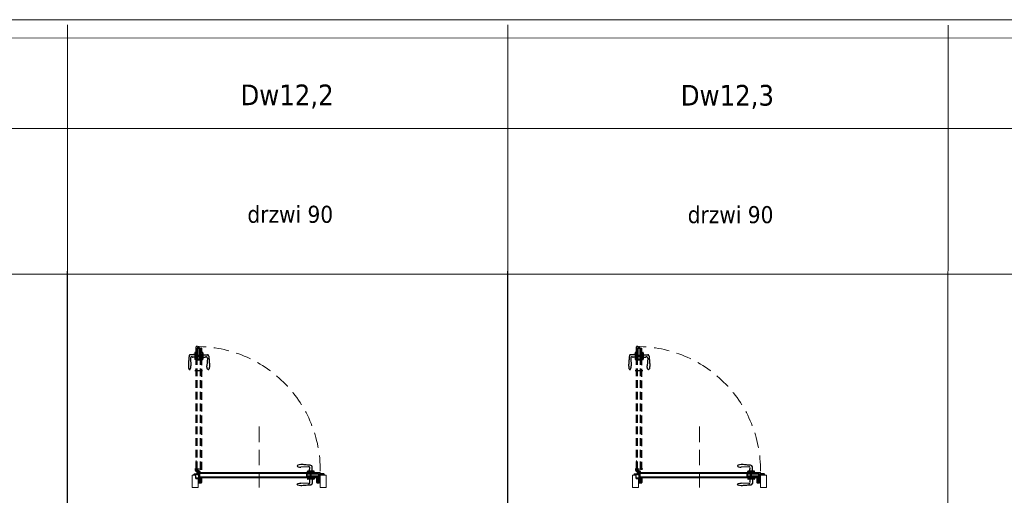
# Model space of a CAD drawing. Header units: millimetres. Extents: x 23192 to 149900, y -396339 to -79279.
# Tile 113 of 136: x 79493 to 80301, y -210550 to -210159. Entities that reach past the tile are written whole.
import ezdxf

# ---------------------------------------------------------------- set-up
doc = ezdxf.new("R2010")
doc.units = ezdxf.units.MM
for name, pattern in [('CENTER', [0.6, 0.375, -0.075, 0.075, -0.075]), ('DASHED', [19.05, 12.7, -6.35]), ('HIDDENX2', [19.05, 12.7, -6.35])]:
    doc.linetypes.add(name, pattern=pattern)
doc.layers.get('0').update_dxf_attribs({"lineweight": 0})
for name, color, linetype, lineweight in [('! Ślusarka opisy', 2, 'Continuous', 15), ('0_LEGENDA', 7, 'Continuous', 13), ('Drzwi - hatch', 8, 'Continuous', 5), ('Drzwi KRAWĘDZIE', 7, 'Continuous', 20)]:
    doc.layers.add(name, color=color, linetype=linetype, lineweight=lineweight)
for name, color, linetype in [('!! ASSA ABLOY', 2, 'Continuous'), ('A_drzwi', 3, 'Continuous'), ('Drzwi - klamki', 150, 'Continuous'), ('Drzwi PRZER-DUŻA', 240, 'DASHED'), ('GRUBA', 4, 'Continuous'), ('GRUBA-2', 210, 'Continuous'), ('zawias', 7, 'Continuous')]:
    doc.layers.add(name, color=color, linetype=linetype)
doc.styles.add('ARIAL', font='tahoma.ttf')

# ---------------------------------------------------------------- blocks, each defined once
blk = doc.blocks.new('Dw18')
at = {"layer": 'Drzwi - hatch'}
h = blk.add_hatch(dxfattribs=at)
h.set_pattern_fill('AR-CONC', color=256, scale=0.003, angle=180)
h.set_pattern_definition([(230, (12478.00603, 7127.26127), (-0.546554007, 0.047817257), [0.05715, -0.62865]), (175, (12478.00603, 7127.26127), (0.10573026, -0.57317054), [0.04572, -0.50292175]), (280.451445, (12477.9605, 7127.26525), (-0.44082374, -0.525353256), [0.04857003, -0.53427073]), (226.1842, (12478.006, 7127.1089), (-0.81323712, 0.12612698), [0.085725, -0.942975]), (276.635558, (12477.9383, 7127.1194), (-0.7122124, -0.74227837), [0.07285507, -0.80140682]), (171.18415, (12478.006, 7127.1089), (-0.7122124, -0.74227837), [0.0685799, -0.7543792]), (201, (12477.92983, 7127.14697), (-0.454843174, 0.306795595), [0.05715, -0.62865]), (146, (12477.92983, 7127.14697), (-0.185406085, -0.5525639), [0.04572, -0.50292]), (251.451445, (12477.89193, 7127.17254), (-0.64024926, -0.24576831), [0.04857003, -0.53426981]), (217.5, (12478.00603, 7127.26127), (-0.00926581, -0.253665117), [0, -0.496824, 0, -0.51054, 0, -0.504825]), (187.5, (12478.00603, 7127.26127), (-0.200458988, -0.300541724), [0, -0.291084, 0, -0.485394, 0, -0.192405]), (147.5, (12478.17596, 7127.26127), (-0.406771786, 0.017186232), [0, -0.1905, 0, -0.59436, 0, -0.78867]), (137.5, (12478.25216, 7127.26127), (-0.444387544, -0.076279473), [0, -0.24765, 0, -0.394716, 0, -0.56007])])
h.paths.add_polyline_path([(11935.4, 3708.39), (11935.9, 3708.39), (11935.9, 3708.95), (11936.08, 3708.95), (11936.08, 3708.39, 0.414214), (11936.24, 3708.23), (11937.81, 3708.23, 0.414214), (11937.97, 3708.39), (11937.97, 3711.58, 1), (11937.78, 3711.58), (11937.78, 3710.91, -0.414214), (11937.44, 3710.57), (11936.26, 3710.57, -0.414214), (11935.92, 3710.91), (11935.92, 3711.77), (11935.12, 3711.77), (11935.12, 3711.97), (11933.52, 3711.97), (11933.52, 3715.27), (11932.24, 3715.27, 0.414214), (11932.08, 3715.11), (11932.08, 3714.55), (11933.4, 3714.55), (11933.4, 3711.55), (11935.4, 3711.55)])
h = blk.add_hatch(dxfattribs=at)
h.set_pattern_fill('AR-CONC', color=256, scale=0.003, angle=180)
h.set_pattern_definition([(230, (12264.63307, 7185.49248), (-0.546554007, 0.047817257), [0.05715, -0.62865]), (175, (12264.63307, 7185.4925), (0.10573026, -0.57317054), [0.04572, -0.50292175]), (280.451445, (12264.5875, 7185.49646), (-0.44082374, -0.525353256), [0.04857003, -0.53427073]), (226.1842, (12264.6331, 7185.3401), (-0.81323712, 0.12612698), [0.085725, -0.942975]), (276.635558, (12264.5653, 7185.3506), (-0.7122124, -0.74227837), [0.07285507, -0.80140682]), (171.18415, (12264.6331, 7185.3401), (-0.7122124, -0.74227837), [0.0685799, -0.7543792]), (201, (12264.55687, 7185.37818), (-0.454843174, 0.306795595), [0.05715, -0.62865]), (146, (12264.55687, 7185.3782), (-0.185406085, -0.5525639), [0.04572, -0.50292]), (251.451445, (12264.51897, 7185.40374), (-0.64024926, -0.24576831), [0.04857003, -0.53426981]), (217.5, (12264.63307, 7185.49248), (-0.00926581, -0.253665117), [0, -0.496824, 0, -0.51054, 0, -0.504825]), (187.5, (12264.63307, 7185.49248), (-0.200458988, -0.300541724), [0, -0.291084, 0, -0.485394, 0, -0.192405]), (147.5, (12264.803, 7185.49248), (-0.406771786, 0.017186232), [0, -0.1905, 0, -0.59436, 0, -0.78867]), (137.5, (12264.8792, 7185.49248), (-0.444387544, -0.076279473), [0, -0.24765, 0, -0.394716, 0, -0.56007])])
h.paths.add_polyline_path([(12032.83, 3708.39, 0.414214), (12032.99, 3708.23), (12034.56, 3708.23, 0.414214), (12034.72, 3708.39), (12034.72, 3708.95), (12034.9, 3708.95), (12034.9, 3708.39), (12035.4, 3708.39), (12035.4, 3714.55), (12035.4, 3715.27), (12035.04, 3715.27, 0.414214), (12034.88, 3715.11), (12034.88, 3710.91, -0.414214), (12034.54, 3710.57), (12033.36, 3710.57, -0.414214), (12033.02, 3710.91), (12033.02, 3711.58, 1), (12032.83, 3711.58)])
h.paths.add_polyline_path([(12035.4, 3714.55), (12038.72, 3714.55), (12038.72, 3715.11, 0.414214), (12038.56, 3715.27), (12036.1, 3715.27), (12035.4, 3715.27)])
at = {"layer": '! Ślusarka opisy', "linetype": 'HIDDENX2'}
blk.add_lwpolyline([(11985.4, 3754.35), (11985.4, 3704.35)], dxfattribs=at)
at = {"layer": '! Ślusarka opisy', "color": 8, "linetype": 'HIDDENX2'}
blk.add_arc((11934.05, 3718.56), 101.49, 359.56755, 88.55343, dxfattribs=at)
at = {"linetype": 'CENTER', "ltscale": 0.5}
blk.add_line((11939.03, 3719.4), (11932.67, 3719.4), dxfattribs=at)
at = {"linetype": 'CENTER', "ltscale": 0.2}
for p, q in [((11935.25, 3718.56), (11932.85, 3718.56)), ((11934.05, 3717.36), (11934.05, 3719.76))]:
    blk.add_line(p, q, dxfattribs=at)
for p, q in [((11934.03, 3718.59), (11933.8, 3718.59)), ((11933.8, 3718.59), (11933.8, 3718.54)), ((11933.8, 3718.54), (11934.03, 3718.54)), ((11934.08, 3718.84), (11934.03, 3718.84)), ((11934.03, 3718.84), (11934.03, 3718.59)), ((11934.03, 3718.54), (11934.03, 3718.31)), ((11934.03, 3718.31), (11934.08, 3718.31)), ((11934.08, 3718.59), (11934.08, 3718.84)), ((11934.33, 3718.59), (11934.08, 3718.59)), ((11934.08, 3718.31), (11934.08, 3718.54)), ((11934.08, 3718.54), (11934.33, 3718.54)), ((11934.33, 3718.54), (11934.33, 3718.59))]:
    blk.add_line(p, q)
at = {"ltscale": 0.2}
for p, q in [((11934.05, 3717.91), (11936.4, 3717.91)), ((11936.4, 3717.56), (11934.05, 3717.56)), ((11934.81, 3717.91), (11934.55, 3718.14)), ((11934.7, 3714.66), (11934.7, 3717.56)), ((11935.05, 3717.36), (11934.7, 3717.36)), ((11935.05, 3718.56), (11935.05, 3717.91)), ((11935.05, 3717.56), (11935.05, 3714.66)), ((11935.3, 3718.66), (11935.3, 3717.91)), ((11936.5, 3715.46), (11936.5, 3717.46)), ((11936.85, 3717.46), (11936.85, 3715.46)), ((11935.05, 3714.66), (11934.7, 3714.66)), ((11936.85, 3715.46), (11936.5, 3715.46))]:
    blk.add_line(p, q, dxfattribs=at)
blk.add_circle((11934.05, 3718.56), 0.65, dxfattribs=at)
for centre, radius, start, end in [((11934.05, 3718.56), 1, 319.4584, 270), ((11936.4, 3717.46), 0.45, 0, 90), ((11936.4, 3717.46), 0.1, 0, 90)]:
    blk.add_arc(centre, radius, start, end, dxfattribs=at)
at = {"layer": 'A_drzwi', "linetype": 'ByBlock'}
blk.add_arc((11931.93, 3705.44), 95.53, 89.4002, 89.40516, dxfattribs=at)
at = {"layer": 'Drzwi - klamki', "ltscale": 0.2}
for p, q in [((12025.9, 3721.41), (12019.65, 3721.01)), ((12025, 3716.75), (12025, 3717.51)), ((12030.6, 3716.75), (12025, 3716.75)), ((12030.6, 3716.75), (12025, 3716.75)), ((12030.3, 3717.81), (12025.3, 3717.81)), ((12026.75, 3717.81), (12026.75, 3719.3)), ((12028.85, 3717.81), (12028.85, 3721.41)), ((12029.05, 3718.81), (12028.85, 3718.81)), ((12029.05, 3718.31), (12028.85, 3718.31)), ((12029.05, 3718.31), (12029.05, 3718.81)), ((12030.6, 3716.75), (12030.6, 3717.51)), ((12025.9, 3707.5), (12019.65, 3707.89)), ((12030.6, 3712.15), (12025, 3712.15)), ((12025, 3712.15), (12025, 3711.39)), ((12030.3, 3711.09), (12025.3, 3711.09)), ((12026.75, 3711.09), (12026.75, 3709.61)), ((12028.85, 3711.09), (12028.85, 3707.49)), ((12030.6, 3712.15), (12030.6, 3711.39))]:
    blk.add_line(p, q, dxfattribs=at)
at = {"layer": 'Drzwi - klamki'}
for p, q in [((11936.1, 3713.25), (11936.3, 3713.25)), ((11936.1, 3712.25), (11936.1, 3713.25)), ((11936.1, 3713.25), (11936.3, 3713.05)), ((11936.2, 3713.25), (11936.1, 3713.16)), ((11936.3, 3713.25), (11936.1, 3713.06)), ((11936.1, 3713.16), (11936.3, 3712.96)), ((11936.3, 3713.16), (11936.1, 3712.96)), ((11936.1, 3713.06), (11936.3, 3712.86)), ((11936.3, 3713.06), (11936.1, 3712.86)), ((11936.1, 3712.96), (11936.3, 3712.76)), ((11936.3, 3712.96), (11936.1, 3712.76)), ((11936.1, 3712.86), (11936.3, 3712.66)), ((11936.3, 3712.86), (11936.1, 3712.66)), ((11936.1, 3712.76), (11936.3, 3712.56)), ((11936.3, 3712.76), (11936.1, 3712.56)), ((11936.1, 3712.66), (11936.3, 3712.46)), ((11936.3, 3712.66), (11936.1, 3712.46)), ((11936.3, 3712.57), (11936.1, 3712.37)), ((11936.1, 3712.56), (11936.3, 3712.36)), ((11936.3, 3712.47), (11936.1, 3712.27)), ((11936.1, 3712.46), (11936.3, 3712.26)), ((11936.1, 3712.37), (11936.21, 3712.25)), ((11936.1, 3712.27), (11936.12, 3712.25)), ((11936.3, 3712.25), (11936.1, 3712.25)), ((11936.3, 3711.35), (11936.12, 3711.54)), ((11936.3, 3711.05), (11936.12, 3711.24)), ((11936.29, 3710.77), (11936.12, 3710.94)), ((11936.3, 3712.37), (11936.19, 3712.25)), ((11936.3, 3711.5), (11936.19, 3711.61)), ((11936.3, 3711.2), (11936.19, 3711.31)), ((11936.3, 3710.9), (11936.19, 3711.01)), ((11936.2, 3713.25), (11936.3, 3713.15)), ((11936.3, 3712.27), (11936.29, 3712.25)), ((11936.3, 3713.25), (11936.3, 3712.25)), ((11936.3, 3713.25), (11936.3, 3713.25)), ((11936.3, 3711.5), (11936.32, 3711.55)), ((11936.3, 3711.35), (11936.3, 3711.2)), ((11936.3, 3711.05), (11936.3, 3710.9)), ((11936.32, 3711.55), (11936.73, 3711.55)), ((11936.32, 3710.75), (11937.45, 3710.75)), ((11936.4, 3711.45), (11936.4, 3711.25)), ((11936.4, 3711.45), (11936.73, 3711.45)), ((11936.4, 3711.25), (11936.87, 3711.14)), ((11936.4, 3711.15), (11936.89, 3711.03)), ((11936.4, 3711.15), (11936.4, 3710.85)), ((11936.4, 3710.85), (11937.35, 3710.85)), ((11936.78, 3711.61), (11936.74, 3711.99)), ((11937.17, 3712.1), (11936.84, 3712.1)), ((11936.88, 3711.62), (11936.85, 3711.96)), ((11936.87, 3711.14), (11937.37, 3711.5)), ((11937.15, 3712), (11936.89, 3712)), ((11936.89, 3711.03), (11937.35, 3711.36)), ((11937.35, 3711.36), (11937.35, 3710.85)), ((11937.45, 3711.35), (11937.45, 3711.22)), ((11937.45, 3711.22), (11937.52, 3711.28)), ((11937.45, 3711.07), (11937.59, 3711.21)), ((11937.45, 3711.07), (11937.45, 3710.9)), ((11937.45, 3710.9), (11937.52, 3710.96)), ((11937.45, 3710.75), (11937.59, 3710.89)), ((11937.53, 3711.4), (11937.6, 3711.36)), ((11937.6, 3711.55), (11937.62, 3711.7)), ((12033.2, 3711.55), (12033.19, 3711.7)), ((12033.28, 3711.4), (12033.2, 3711.36)), ((12033.35, 3711.07), (12033.22, 3711.21)), ((12033.35, 3710.75), (12033.22, 3710.89)), ((12033.35, 3711.22), (12033.29, 3711.28)), ((12033.35, 3710.9), (12033.29, 3710.96)), ((12033.35, 3711.35), (12033.35, 3711.22)), ((12033.35, 3711.07), (12033.35, 3710.9)), ((12034.48, 3710.75), (12033.35, 3710.75)), ((12033.94, 3711.14), (12033.43, 3711.5)), ((12033.92, 3711.03), (12033.45, 3711.36)), ((12033.45, 3711.36), (12033.45, 3710.85)), ((12034.4, 3710.85), (12033.45, 3710.85)), ((12033.64, 3712.1), (12033.96, 3712.1)), ((12033.66, 3712), (12033.92, 3712)), ((12034.4, 3711.15), (12033.92, 3711.03)), ((12033.93, 3711.62), (12033.96, 3711.96)), ((12034.4, 3711.25), (12033.94, 3711.14)), ((12034.03, 3711.61), (12034.06, 3711.99)), ((12034.48, 3711.55), (12034.08, 3711.55)), ((12034.4, 3711.45), (12034.08, 3711.45)), ((12034.4, 3711.45), (12034.4, 3711.25)), ((12034.4, 3711.15), (12034.4, 3710.85)), ((12034.5, 3711.5), (12034.48, 3711.55)), ((12034.7, 3713.25), (12034.5, 3713.25)), ((12034.5, 3713.25), (12034.5, 3712.25)), ((12034.7, 3713.25), (12034.5, 3713.05)), ((12034.61, 3713.25), (12034.5, 3713.15)), ((12034.51, 3713.25), (12034.5, 3713.25)), ((12034.7, 3713.16), (12034.5, 3712.96)), ((12034.5, 3713.16), (12034.7, 3712.96)), ((12034.7, 3713.06), (12034.5, 3712.86)), ((12034.5, 3713.06), (12034.7, 3712.86)), ((12034.7, 3712.96), (12034.5, 3712.76)), ((12034.5, 3712.96), (12034.7, 3712.76)), ((12034.7, 3712.86), (12034.5, 3712.66)), ((12034.5, 3712.86), (12034.7, 3712.66)), ((12034.7, 3712.76), (12034.5, 3712.56)), ((12034.5, 3712.76), (12034.7, 3712.56)), ((12034.7, 3712.66), (12034.5, 3712.46)), ((12034.5, 3712.66), (12034.7, 3712.46)), ((12034.5, 3712.57), (12034.7, 3712.37)), ((12034.7, 3712.56), (12034.5, 3712.36)), ((12034.5, 3712.47), (12034.7, 3712.27)), ((12034.7, 3712.46), (12034.5, 3712.26)), ((12034.5, 3712.37), (12034.62, 3712.25)), ((12034.5, 3712.27), (12034.52, 3712.25)), ((12034.5, 3712.25), (12034.7, 3712.25)), ((12034.5, 3711.5), (12034.62, 3711.61)), ((12034.5, 3711.35), (12034.69, 3711.54)), ((12034.5, 3711.35), (12034.5, 3711.2)), ((12034.5, 3711.2), (12034.62, 3711.31)), ((12034.5, 3711.05), (12034.69, 3711.24)), ((12034.5, 3711.05), (12034.5, 3710.9)), ((12034.5, 3710.9), (12034.62, 3711.01)), ((12034.51, 3713.25), (12034.7, 3713.06)), ((12034.52, 3710.77), (12034.69, 3710.94)), ((12034.7, 3712.37), (12034.59, 3712.25)), ((12034.61, 3713.25), (12034.7, 3713.16)), ((12034.7, 3712.27), (12034.69, 3712.25)), ((12034.7, 3712.25), (12034.7, 3713.25))]:
    blk.add_line(p, q, dxfattribs=at)
at = {"layer": 'Drzwi - klamki', "ltscale": 0.2}
for centre, radius, start, end in [((12017.39, 3722.06), 0.74, 108.92464, 180), ((12025.3, 3717.51), 0.3, 90, 180), ((12026, 3720.36), 1.05, 328.61185, 95.46502), ((12027.75, 3719.3), 1, 148.61185, 180), ((12027.8, 3721.41), 1.05, 0, 90), ((12030.3, 3717.51), 0.3, 0, 90), ((12025.3, 3711.39), 0.3, 180, 270), ((12026, 3708.54), 1.05, 264.53498, 31.38815), ((12027.75, 3709.61), 1, 180, 211.38815), ((12030.3, 3711.39), 0.3, 270, 0), ((12017.39, 3706.84), 0.74, 180, 251.07536), ((12027.8, 3707.49), 1.05, 270, 0)]:
    blk.add_arc(centre, radius, start, end, dxfattribs=at)
at = {"layer": 'Drzwi - klamki'}
for centre, radius, start, end in [((11936.15, 3711.58), 0.05, 45, 180), ((11936.15, 3711.58), 0.05, 180, 225), ((11936.15, 3711.28), 0.05, 45, 180), ((11936.15, 3711.28), 0.05, 180, 225), ((11936.15, 3710.98), 0.05, 45, 180), ((11936.15, 3710.98), 0.05, 180, 225), ((11936.32, 3710.8), 0.05, 225, 270), ((11936.73, 3711.6), 0.15, 270, 5.56341), ((11936.73, 3711.6), 0.05, 270, 5.56341), ((11936.84, 3712), 0.1, 90, 179.58751), ((11936.89, 3712), 0.15, 179.58751, 185.56341), ((11936.89, 3711.96), 0.04, 90, 185.56341), ((11937.15, 3711.9), 0.1, 69.87884, 90), ((11937.17, 3712), 0.1, 71.01553, 90), ((11936.87, 3711.14), 0.919, 57.55941, 69.87884), ((11936.87, 3711.14), 1.02, 49.45857, 71.01553), ((11937.23, 3711.7), 0.25, 305.62394, 57.55941), ((11937.5, 3711.35), 0.05, 63.42534, 180), ((11937.55, 3711.24), 0.05, 0, 135), ((11937.55, 3710.93), 0.05, 0, 135), ((11937.37, 3711.72), 0.25, 354.4299, 49.45857), ((11937.55, 3711.24), 0.05, 315, 0), ((11937.55, 3710.93), 0.05, 315, 0), ((12033.44, 3711.72), 0.25, 130.54143, 185.5701), ((12033.25, 3711.24), 0.05, 45, 180), ((12033.25, 3711.24), 0.05, 180, 225), ((12033.25, 3710.93), 0.05, 45, 180), ((12033.25, 3710.93), 0.05, 180, 225), ((12033.94, 3711.14), 1.02, 108.98447, 130.54143), ((12033.3, 3711.35), 0.05, 0, 116.57466), ((12033.58, 3711.7), 0.25, 122.44059, 234.37606), ((12033.94, 3711.14), 0.919, 110.12116, 122.44059), ((12033.64, 3712), 0.1, 90, 108.98447), ((12033.66, 3711.9), 0.1, 90, 110.12116), ((12033.92, 3711.96), 0.04, 354.43659, 90), ((12034.08, 3711.6), 0.15, 174.43659, 270), ((12033.96, 3712), 0.1, 0.41249, 90), ((12034.08, 3711.6), 0.05, 174.43659, 270), ((12033.91, 3712), 0.15, 354.43659, 0.41249), ((12034.48, 3710.8), 0.05, 270, 315), ((12034.65, 3711.58), 0.05, 0, 135), ((12034.65, 3711.28), 0.05, 0, 135), ((12034.65, 3710.98), 0.05, 0, 135), ((12034.65, 3711.58), 0.05, 315, 0), ((12034.65, 3711.28), 0.05, 315, 0), ((12034.65, 3710.98), 0.05, 315, 0)]:
    blk.add_arc(centre, radius, start, end, dxfattribs=at)
at = {"layer": 'Drzwi - klamki', "ltscale": 0.2}
blk.add_ellipse((12019.65, 3722.06), major_axis=(3, 0), ratio=0.347016, start_param=3.132997, end_param=4.712389, dxfattribs=at)
at = {"layer": 'Drzwi - klamki', "ltscale": 0.2, "extrusion": (0, 0, -1)}
blk.add_ellipse((12019.65, 3706.85), major_axis=(3, 0), ratio=0.347016, start_param=3.132997, end_param=4.712389, dxfattribs=at)
at = {"layer": 'Drzwi - klamki', "ltscale": 0.2}
for points in [[(12027.8, 3722.46), (12026.75, 3722.61), (12023.2, 3722.91), (12019.65, 3723.1), (12017.15, 3722.76)], [(12027.8, 3706.44), (12026.75, 3706.29), (12023.2, 3705.99), (12019.65, 3705.81), (12017.15, 3706.14)]]:
    blk.add_spline(points, degree=3, dxfattribs=at)
at = {"layer": 'Drzwi KRAWĘDZIE'}
for p, q in [((11933.7, 3717.9), (11933.7, 3726.36)), ((11933.7, 3719.4), (11938.2, 3719.4)), ((11933.8, 3717.8), (11934.7, 3717.8)), ((11934.7, 3719.3), (11937, 3719.3)), ((11934.7, 3717.8), (11934.7, 3719)), ((11935.4, 3716.75), (12035.4, 3716.75)), ((11936.9, 3716.75), (11936.9, 3712.15)), ((11937, 3719), (11937, 3719.3)), ((11937, 3719), (11938.2, 3719)), ((12026.8, 3715.28), (12026.8, 3716.75)), ((12027.4, 3712.16), (12027.4, 3716.75)), ((12028.2, 3712.16), (12028.2, 3716.75)), ((12028.8, 3715.28), (12028.8, 3716.75)), ((12033.9, 3716.75), (12033.9, 3715.28)), ((12035.5, 3715.55), (12035.5, 3716.65)), ((11933.4, 3711.55), (11933.4, 3714.55)), ((11935.4, 3711.55), (11933.4, 3711.55)), ((11935.9, 3708.39), (11935.4, 3708.39)), ((11936.8, 3713.45), (11936.5, 3713.45)), ((11936.5, 3712.25), (11936.5, 3713.45)), ((11936.6, 3712.15), (12034.2, 3712.15)), ((11936.9, 3715.75), (12026.8, 3715.75)), ((11936.9, 3713.15), (12026.8, 3713.15)), ((12024.3, 3713.68), (12024.3, 3715.28)), ((12024.3, 3715.28), (12027.4, 3715.28)), ((12024.3, 3713.68), (12027.4, 3713.68)), ((12024.89, 3713.78), (12024.89, 3715.18)), ((12024.89, 3715.18), (12024.89, 3713.78)), ((12024.89, 3715.18), (12027.4, 3715.18)), ((12024.89, 3713.78), (12027.4, 3713.78)), ((12026.8, 3712.16), (12026.8, 3713.67)), ((12028.2, 3715.28), (12034.01, 3715.28)), ((12028.2, 3715.18), (12034.01, 3715.18)), ((12028.2, 3713.78), (12034.01, 3713.78)), ((12028.2, 3713.68), (12034.01, 3713.68)), ((12028.8, 3715.75), (12033.9, 3715.75)), ((12028.8, 3712.16), (12028.8, 3713.67)), ((12028.8, 3713.15), (12033.9, 3713.15)), ((12033.9, 3713.68), (12033.9, 3712.15)), ((12034.01, 3713.5), (12034.01, 3715.45)), ((12034.01, 3715.45), (12034.3, 3715.45)), ((12034.3, 3715.45), (12034.01, 3715.45)), ((12034.3, 3713.5), (12034.01, 3713.5)), ((12035.5, 3715.55), (12034.3, 3715.55)), ((12034.3, 3715.55), (12034.3, 3712.47)), ((12034.3, 3715.55), (12034.3, 3712.25)), ((12034.3, 3713.5), (12034.3, 3715.45)), ((12034.3, 3713.5), (12034.3, 3715.45)), ((12034.31, 3715.06), (12035.31, 3715.06)), ((12034.31, 3715.06), (12035.5, 3715.06)), ((12034.31, 3713.91), (12035.5, 3714.76)), ((12034.31, 3714.76), (12035.5, 3714.76)), ((12034.7, 3715.06), (12034.9, 3715.06)), ((12034.9, 3708.39), (12035.4, 3708.39)), ((12035.5, 3715.06), (12035.5, 3714.76))]:
    blk.add_line(p, q, dxfattribs=at)
blk.add_lwpolyline([(11935.4, 3711.55), (11935.4, 3704.35), (11930.4, 3704.35), (11930.4, 3714.55), (11933.4, 3714.55)], dxfattribs=at)
blk.add_lwpolyline([(12040.4, 3714.55), (12035.4, 3714.55), (12035.4, 3704.35), (12040.4, 3704.35)], close=True, dxfattribs=at)
for centre, start, end in [((11933.8, 3717.9), 180, 270), ((11938.2, 3719.1), 270, 0), ((12035.4, 3716.65), 0, 90), ((11936.6, 3712.25), 180, 270), ((12034.2, 3712.25), 270, 0)]:
    blk.add_arc(centre, 0.1, start, end, dxfattribs=at)
at = {"layer": 'Drzwi KRAWĘDZIE', "ltscale": 0.2}
blk.add_arc((11935.4, 3716.65), 0.1, 90, 180, dxfattribs=at)
at = {"layer": 'Drzwi PRZER-DUŻA'}
for p, q in [((11932.64, 3813.35), (11929.04, 3813.35)), ((11931.64, 3813.55), (11931.64, 3813.35)), ((11932.14, 3813.55), (11931.64, 3813.55)), ((11932.14, 3813.55), (11932.14, 3813.35)), ((11932.64, 3814.8), (11932.64, 3809.8)), ((11933.7, 3815.1), (11932.94, 3815.1)), ((11933.7, 3818.4), (11935.18, 3818.4)), ((11933.7, 3815.1), (11933.7, 3809.5)), ((11933.7, 3815.1), (11933.7, 3809.5)), ((11935.18, 3813.31), (11933.7, 3813.31)), ((11934.9, 3820), (11933.8, 3820)), ((11934.7, 3813.31), (11934.7, 3818.4)), ((11934.9, 3820), (11934.9, 3818.8)), ((11934.9, 3818.8), (11937.99, 3818.8)), ((11934.9, 3818.8), (11938.2, 3818.8)), ((11935, 3818.8), (11935, 3818.51)), ((11935, 3818.51), (11935, 3818.8)), ((11936.95, 3818.8), (11935, 3818.8)), ((11936.95, 3818.8), (11935, 3818.8)), ((11936.95, 3818.51), (11935, 3818.51)), ((11935.18, 3812.71), (11935.18, 3818.51)), ((11935.28, 3812.71), (11935.28, 3818.51)), ((11935.4, 3818.81), (11935.4, 3820)), ((11935.4, 3820), (11935.7, 3820)), ((11935.4, 3818.81), (11935.4, 3819.81)), ((11935.7, 3818.81), (11935.7, 3820)), ((11936.55, 3818.81), (11935.7, 3820)), ((11936.68, 3812.71), (11936.68, 3818.51)), ((11936.78, 3812.71), (11936.78, 3818.51)), ((11936.78, 3818.4), (11938.3, 3818.4)), ((11938.3, 3813.31), (11936.79, 3813.31)), ((11936.95, 3818.8), (11936.95, 3818.51)), ((11937.3, 3813.31), (11937.3, 3818.4)), ((11938.3, 3815.1), (11939.06, 3815.1)), ((11938.3, 3815.1), (11938.3, 3809.5)), ((11939.36, 3814.8), (11939.36, 3809.8)), ((11939.36, 3813.35), (11942.96, 3813.35)), ((11929.05, 3810.4), (11929.44, 3804.15)), ((11932.64, 3811.25), (11931.16, 3811.25)), ((11933.7, 3809.5), (11932.94, 3809.5)), ((11938.3, 3812.71), (11933.7, 3812.71)), ((11938.3, 3811.91), (11933.7, 3811.91)), ((11935.18, 3811.31), (11933.7, 3811.31)), ((11935.18, 3808.8), (11935.18, 3811.91)), ((11936.78, 3808.8), (11935.18, 3808.8)), ((11935.28, 3809.39), (11935.28, 3811.91)), ((11935.28, 3809.39), (11936.68, 3809.39)), ((11936.68, 3809.39), (11935.28, 3809.39)), ((11936.68, 3809.39), (11936.68, 3811.91)), ((11936.78, 3808.8), (11936.78, 3811.91)), ((11938.3, 3811.31), (11936.79, 3811.31)), ((11938.3, 3809.5), (11939.06, 3809.5)), ((11939.36, 3811.25), (11940.85, 3811.25)), ((11942.96, 3810.4), (11942.56, 3804.15)), ((11939.03, 3800.11), (11932.67, 3800.11))]:
    blk.add_line(p, q, dxfattribs=at)
at = {"layer": 'Drzwi PRZER-DUŻA', "ltscale": 0.5}
for p, q in [((11933.7, 3719.4), (11933.7, 3819.9)), ((11938.3, 3719.1), (11938.3, 3818.7)), ((11934.7, 3719.4), (11934.7, 3811.31)), ((11937.2, 3719.4), (11937.2, 3811.31))]:
    blk.add_line(p, q, dxfattribs=at)
at = {"layer": 'Drzwi PRZER-DUŻA'}
for centre, radius, start, end in [((11929.04, 3812.3), 1.05, 90, 180), ((11932.94, 3814.8), 0.3, 90, 180), ((11933.8, 3819.9), 0.1, 90, 180), ((11938.2, 3818.7), 0.1, 0, 90), ((11939.06, 3814.8), 0.3, 0, 90), ((11942.96, 3812.3), 1.05, 0, 90), ((11930.09, 3810.5), 1.05, 58.61185, 185.46502), ((11931.16, 3812.25), 1, 238.61185, 270), ((11932.94, 3809.8), 0.3, 180, 270), ((11939.06, 3809.8), 0.3, 270, 0), ((11940.85, 3812.25), 1, 270, 301.38815), ((11941.91, 3810.5), 1.05, 354.53498, 121.38815), ((11928.39, 3801.89), 0.74, 198.92464, 270), ((11943.61, 3801.89), 0.74, 270, 341.07536)]:
    blk.add_arc(centre, radius, start, end, dxfattribs=at)
blk.add_ellipse((11928.4, 3804.15), major_axis=(0, -3), ratio=0.347016, start_param=-0.008595, end_param=1.570796, dxfattribs=at)
at = {"layer": 'Drzwi PRZER-DUŻA', "extrusion": (0, 0, -1)}
blk.add_ellipse((11943.6, 3804.15), major_axis=(0, -3), ratio=0.347016, start_param=-0.008595, end_param=1.570796, dxfattribs=at)
at = {"layer": 'Drzwi PRZER-DUŻA'}
for points in [[(11927.99, 3812.3), (11927.84, 3811.25), (11927.54, 3807.7), (11927.36, 3804.15), (11927.69, 3801.65)], [(11944.01, 3812.3), (11944.16, 3811.25), (11944.46, 3807.7), (11944.65, 3804.15), (11944.31, 3801.65)]]:
    blk.add_spline(points, degree=3, dxfattribs=at)
at = {"layer": 'GRUBA', "ltscale": 0.2}
for p, q in [((11931.9, 3714.55), (11931.9, 3715.11)), ((11932.08, 3714.55), (11931.9, 3714.55)), ((11932.08, 3715.11), (11932.08, 3714.55)), ((11932.24, 3715.45), (11935.76, 3715.45)), ((11934.7, 3715.27), (11932.24, 3715.27)), ((11935.76, 3715.27), (11934.7, 3715.27)), ((11935.9, 3708.39), (11935.9, 3708.95)), ((11935.9, 3708.95), (11936.08, 3708.95)), ((11935.92, 3710.91), (11935.92, 3715.11)), ((11936.08, 3708.95), (11936.08, 3708.39)), ((11936.1, 3715.11), (11936.1, 3714.65)), ((11936.1, 3714.65), (11936.1, 3710.91)), ((11936.24, 3708.23), (11937.81, 3708.23)), ((11937.81, 3708.05), (11936.24, 3708.05)), ((11936.26, 3710.75), (11937.44, 3710.75)), ((11937.44, 3710.57), (11936.26, 3710.57)), ((11937.6, 3710.91), (11937.6, 3711.58)), ((11937.78, 3711.58), (11937.78, 3710.91)), ((11937.97, 3708.39), (11937.97, 3711.58)), ((11938.15, 3711.58), (11938.15, 3708.39)), ((12032.65, 3711.58), (12032.65, 3708.39)), ((12032.83, 3708.39), (12032.83, 3711.58)), ((12034.56, 3708.23), (12032.99, 3708.23)), ((12032.99, 3708.05), (12034.56, 3708.05)), ((12033.02, 3711.58), (12033.02, 3710.91)), ((12033.2, 3710.91), (12033.2, 3711.58)), ((12034.54, 3710.75), (12033.36, 3710.75)), ((12033.36, 3710.57), (12034.54, 3710.57)), ((12034.7, 3715.11), (12034.7, 3714.65)), ((12034.7, 3714.65), (12034.7, 3710.91)), ((12034.9, 3708.95), (12034.72, 3708.95)), ((12034.72, 3708.95), (12034.72, 3708.39)), ((12034.88, 3710.91), (12034.88, 3715.11)), ((12034.9, 3708.39), (12034.9, 3708.95)), ((12038.56, 3715.45), (12035.04, 3715.45)), ((12035.04, 3715.27), (12036.1, 3715.27)), ((12036.1, 3715.27), (12038.56, 3715.27)), ((12038.72, 3715.11), (12038.72, 3714.55)), ((12038.72, 3714.55), (12038.9, 3714.55)), ((12038.9, 3714.55), (12038.9, 3715.11))]:
    blk.add_line(p, q, dxfattribs=at)
at = {"layer": 'GRUBA'}
for p, q in [((11934.45, 3715.27), (11934.45, 3715.45)), ((11934.45, 3715.45), (11935.45, 3715.45)), ((11934.7, 3715.27), (11934.45, 3715.27)), ((11935.45, 3715.27), (11935.05, 3715.27)), ((11935.45, 3715.45), (11935.45, 3715.27)), ((11935.92, 3714.45), (11936.1, 3714.45)), ((11935.92, 3713.05), (11935.92, 3714.45)), ((11936.1, 3713.05), (11935.92, 3713.05)), ((11936.1, 3714.45), (11936.1, 3713.05))]:
    blk.add_line(p, q, dxfattribs=at)
at = {"layer": 'GRUBA', "ltscale": 0.2}
for centre, radius, start, end in [((11932.24, 3715.11), 0.34, 90, 180), ((11932.24, 3715.11), 0.16, 90, 180), ((11935.76, 3715.11), 0.34, 0, 90), ((11935.76, 3715.11), 0.16, 0, 90), ((11935.76, 3715.11), 0.16, 0, 90), ((11936.24, 3708.39), 0.34, 180, 270), ((11936.26, 3710.91), 0.34, 180, 270), ((11936.24, 3708.39), 0.16, 180, 270), ((11936.26, 3710.91), 0.16, 180, 270), ((11937.44, 3710.91), 0.16, 270, 0), ((11937.44, 3710.91), 0.34, 270, 0), ((11937.88, 3711.58), 0.275, 0, 180), ((11937.88, 3711.58), 0.095, 0, 180), ((11937.81, 3708.39), 0.34, 270, 0), ((11937.81, 3708.39), 0.16, 270, 0), ((12032.93, 3711.58), 0.275, 0, 180), ((12032.99, 3708.39), 0.34, 180, 270), ((12032.93, 3711.58), 0.095, 0, 180), ((12032.99, 3708.39), 0.16, 180, 270), ((12033.36, 3710.91), 0.34, 180, 270), ((12033.36, 3710.91), 0.16, 180, 270), ((12034.54, 3710.91), 0.16, 270, 0), ((12034.54, 3710.91), 0.34, 270, 0), ((12034.56, 3708.39), 0.34, 270, 0), ((12034.56, 3708.39), 0.16, 270, 0), ((12035.04, 3715.11), 0.34, 90, 180), ((12035.04, 3715.11), 0.16, 90, 180), ((12038.56, 3715.11), 0.34, 0, 90), ((12038.56, 3715.11), 0.16, 0, 90)]:
    blk.add_arc(centre, radius, start, end, dxfattribs=at)
at = {"layer": 'GRUBA-2', "ltscale": 0.2}
blk.add_line((11936.85, 3713.45), (11936.5, 3713.45), dxfattribs=at)
at = {"layer": 'zawias', "ltscale": 0.2}
for p, q in [((11933.52, 3711.97), (11933.52, 3715.27)), ((11933.52, 3715.27), (11934.06, 3715.27)), ((11935.12, 3711.97), (11933.52, 3711.97)), ((11934.06, 3715.27), (11934.06, 3715.12)), ((11935.12, 3711.77), (11935.12, 3711.97)), ((11935.92, 3711.77), (11935.12, 3711.77)), ((11935.56, 3715.12), (11935.56, 3715.27)), ((11935.56, 3715.27), (11935.76, 3715.27)), ((11935.92, 3715.11), (11935.92, 3711.77))]:
    blk.add_line(p, q, dxfattribs=at)

msp = doc.modelspace()

# ---------------------------------------------------------------- linework, layer by layer
at = {"layer": '0_LEGENDA', "linetype": 'ByBlock', "ltscale": 5}
for p, q in [((79530.272, -212469.538), (79532.21, -210163.554)), ((79891.502, -212469.546), (79893.44, -210163.554)), ((80252.729, -212473.95), (80254.671, -210163.858)), ((79532.126, -211350.809), (79532.126, -210178.512)), ((79893.356, -211351.113), (79893.356, -210178.815)), ((77680.534, -210248.815), (81338.291, -210248.815)), ((77680.534, -210368.463), (81338.191, -210368.463))]:
    msp.add_line(p, q, dxfattribs=at)
at = {"layer": '0_LEGENDA'}
for points in [[(81352.584, -210159.561), (77665.534, -210159.416), (77663.247, -212469.508), (81350.642, -212469.575)], [(81336.438, -212454.546), (77678.248, -212454.543), (77680.534, -210174.451), (81338.354, -210174.463)]]:
    msp.add_lwpolyline(points, dxfattribs=at)

# ---------------------------------------------------------------- block references
at = {"layer": '!! ASSA ABLOY'}
for p in [(67703.896, -214247.778), (68065.126, -214247.778)]:
    msp.add_blockref('Dw18', p, dxfattribs=at)

# ---------------------------------------------------------------- texts
at = {"layer": '0_LEGENDA', "linetype": 'ByBlock', "ltscale": 5, "width": 360, "attachment_point": 1, "style": 'ARIAL'}
for s, insert, char_height in [('\\pxqc;Dw12,2', (79532.237, -210212.647), 17), ('\\pxqc;Dw12,3', (79893.467, -210212.95), 17), ('\\pxqc; drzwi 90 ', (79532.237, -210312.162), 14), ('\\pxqc; drzwi 90 ', (79893.467, -210312.465), 14)]:
    msp.add_mtext(s, dxfattribs=dict(at, insert=insert, char_height=char_height))

doc.saveas('drawing.dxf')
